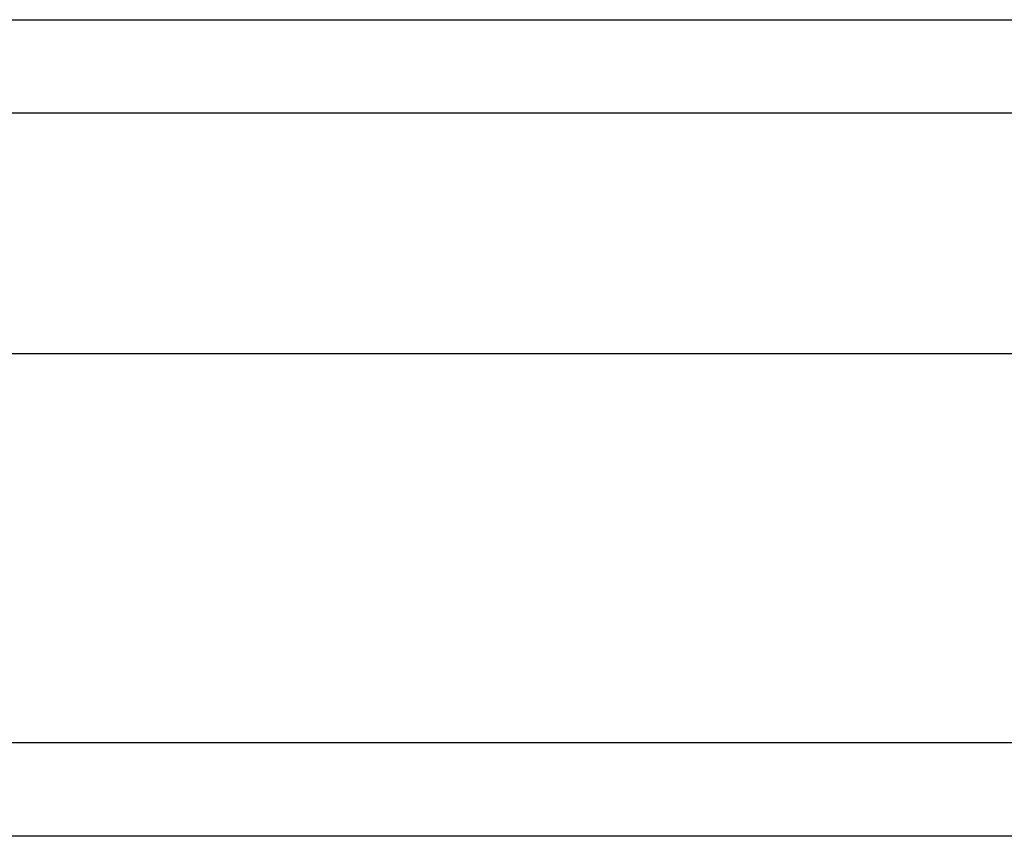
# Model space of a CAD drawing. Header units: inches. Extents: x 12 to 202, y 14 to 131.
# Tile 17 of 56: x 115.118 to 116.162, y 55.218 to 56.084. Entities that reach past the tile are written whole.
import ezdxf

# ---------------------------------------------------------------- set-up
doc = ezdxf.new("R2010")
doc.units = ezdxf.units.IN
doc.header["$MEASUREMENT"] = 0
doc.layers.add('Visible Edges(ANSI)', color=7, linetype='Continuous', lineweight=25)
doc.layers.add('Visible Tangent Edges(ANSI)', color=7, linetype='Continuous', lineweight=25)

msp = doc.modelspace()

# ---------------------------------------------------------------- linework, layer by layer
at = {"layer": 'Visible Edges(ANSI)'}
for p, q in [((88.7894, 56.0837), (116.8591, 56.0837)), ((117.1156, 55.7294), (88.5329, 55.7294)), ((117.7253, 55.2176), (87.9233, 55.2176))]:
    msp.add_line(p, q, dxfattribs=at)
at = {"layer": 'Visible Tangent Edges(ANSI)'}
for p, q in [((117.0571, 55.9847), (88.5914, 55.9847)), ((117.7253, 55.3166), (87.9233, 55.3166))]:
    msp.add_line(p, q, dxfattribs=at)

doc.saveas('drawing.dxf')
